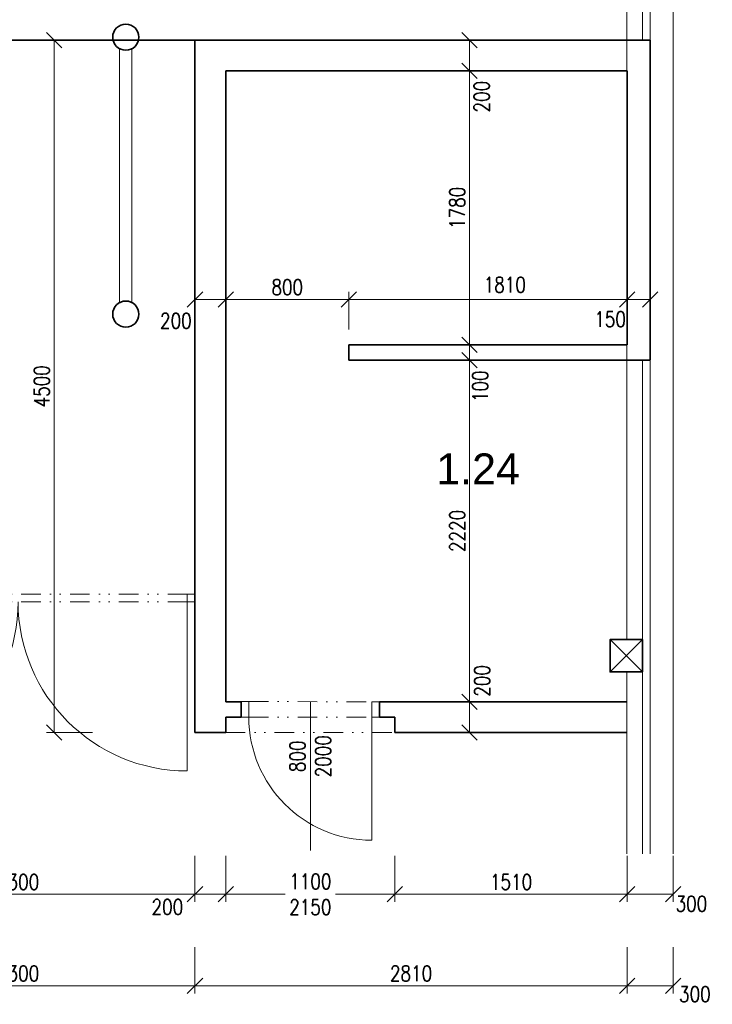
# Model space of a CAD drawing. Header units: millimetres. Extents: x -485339 to 286898, y -1189934 to 1602269.
# Tile 121 of 230: x 93906 to 98409, y -1100002 to -1093602. Entities that reach past the tile are written whole.
import ezdxf

# ---------------------------------------------------------------- set-up
doc = ezdxf.new("R2010")
doc.units = ezdxf.units.MM
doc.header["$LTSCALE"] = 10
doc.linetypes.add('DĚLICÍ2', pattern=[15.875, 6.35, -3.175, 0, -3.175, 0, -3.175])
doc.layers.get('Defpoints').update_dxf_attribs({"lineweight": 0})
for name, color, linetype, lineweight in [('N_dveře', 10, 'Continuous', 18), ('St__otvory_dveře', 40, 'Continuous', 18), ('St_kóty', 132, 'Continuous', 18), ('St_lehký obvodový plášť', 152, 'Continuous', 18), ('St_plocha_místnosti', 250, 'Continuous', 18), ('St_popis_otvory', 40, 'Continuous', 18), ('St_sloupy_konstrukce haly', 5, 'Continuous', 35), ('St_sloupy_opláštění_půdorys', 25, 'Continuous', 35), ('St_čáry_nad', 250, 'DĚLICÍ2', 18), ('St_čáry_obrys', 5, 'Continuous', 35), ('St_čáry_plné', 250, 'Continuous', 18)]:
    doc.layers.add(name, color=color, linetype=linetype, lineweight=lineweight)
doc.styles.add('Andy', font='arial.ttf')
doc.styles.get("Standard").update_dxf_attribs({"font": 'simplex.shx', "width": 0.8})
doc.linetypes.add('ZIGZAG', pattern='A,0.00254,-5.08,[131,ltypeshp.shx,S=5.08,R=0,X=-5.08,Y=0],-10.16,[131,ltypeshp.shx,S=5.08,R=180,X=5.08,Y=0],-5.08', length=20.32254)
doc.dimstyles.new('stavebníM50 vnitřní', dxfattribs={"dimtxt": 100, "dimasz": 100, "dimexe": 50, "dimexo": 100, "dimgap": 30, "dimtad": 1, "dimdec": 0, "dimtxsty": 'Standard', "dimblk": 'OBLIQUE', "dimcen": 2.5, "dimclrd": 256, "dimclre": 256, "dimclrt": 256, "dimadec": 0, "dimazin": 0, "dimtfac": 1, "dimtdec": 0, "dimtmove": 2, "dimatfit": 2, "dimldrblk": 'OBLIQUE', "dimfxl": 250, "dimfxlon": 1, "dimlwd": -1, "dimlwe": -1, "dimarcsym": 0})

# ---------------------------------------------------------------- blocks, each defined once
blk = doc.blocks.new('G$CC1796412')
at = {"layer": 'St__otvory_dveře', "color": 0, "ltscale": 2}
blk.add_lwpolyline([(850, 0.8), (850, 800.8)], dxfattribs=at)
at = {"layer": 'St__otvory_dveře', "ltscale": 2}
for points in [[(50, 0), (0, 0), (0, -100), (50, -100)], [(900, 0.8), (850, 0.8), (850, -99.2), (900, -99.2)]]:
    blk.add_lwpolyline(points, close=True, dxfattribs=at)
at = {"layer": 'St__otvory_dveře', "linetype": 'DĚLICÍ2', "ltscale": 2}
for points in [[(50, 0), (850, 0.8)], [(50, -100), (850, -99.2)]]:
    blk.add_lwpolyline(points, dxfattribs=at)
at = {"layer": 'St__otvory_dveře', "color": 0, "ltscale": 2}
blk.add_arc((850, 0.8), 800, 90, 180, dxfattribs=at)
blk = doc.blocks.new('G$C96BA53D1')
at = {"layer": 'St__otvory_dveře', "ltscale": 2}
for points in [[(0, -50), (50, -50), (50, 0), (0, 0)], [(2250, -50), (2300, -50), (2300, 0), (2250, 0)]]:
    blk.add_lwpolyline(points, close=True, dxfattribs=at)
at = {"layer": 'St__otvory_dveře', "linetype": 'DĚLICÍ2', "ltscale": 2}
for points in [[(2250, 0), (50, 0)], [(2250, -50), (50, -50)]]:
    blk.add_lwpolyline(points, dxfattribs=at)
at = {"layer": 'St__otvory_dveře', "ltscale": 2}
for points in [[(50, -50), (50, -1150)], [(2250, -50), (2250, -1150)]]:
    blk.add_lwpolyline(points, dxfattribs=at)
for centre, start, end in [((50, -50), 270, 0), ((2250, -50), 180, 270)]:
    blk.add_arc(centre, 1100, start, end, dxfattribs=at)
blk = doc.blocks.new('G$CD8A98CDB')
at = {"layer": 'St_sloupy_konstrukce haly', "color": 250, "lineweight": 18, "ltscale": 2}
for points in [[(-825, 0), (825, 0)], [(-825, -80), (825, -80)]]:
    blk.add_lwpolyline(points, dxfattribs=at)
at = {"layer": 'St_sloupy_konstrukce haly', "ltscale": 2}
for centre in [(-900, -40), (900, -40)]:
    blk.add_circle(centre, 85, dxfattribs=at)
blk = doc.blocks.new('G$C0F2906C7')
at = {"layer": 'St_sloupy_opláštění_půdorys', "ltscale": 2}
blk.add_lwpolyline([(-105, -105), (105, -105), (105, 105), (-105, 105)], close=True, dxfattribs=at)
for points in [[(-105, 105), (105, -105)], [(105, 105), (-105, -105)]]:
    blk.add_lwpolyline(points, dxfattribs=at)
blk = doc.blocks.new('_OBLIQUE')
at = {"color": 0, "linetype": 'ByBlock'}
blk.add_line((-0.5, -0.5), (0.5, 0.5), dxfattribs=at)
blk = doc.blocks.new('*D5999')
at = {"layer": 'Defpoints', "color": 0}
for p in [(92745.3, -1096791.5), (95045.3, -1097641.5), (95045.3, -1099287)]:
    blk.add_point(p, dxfattribs=at)
at = {"layer": 'St_kóty'}
for p, q in [((92745.3, -1099037), (92745.3, -1099337)), ((95045.3, -1099037), (95045.3, -1099337)), ((92745.3, -1099287), (95045.3, -1099287))]:
    blk.add_line(p, q, dxfattribs=at)
at = {"layer": 'St_kóty', "linetype": 'ByBlock', "xscale": 100, "yscale": 100, "zscale": 100, "rotation": 180}
blk.add_blockref('_OBLIQUE', (92745.3, -1099287), dxfattribs=at)
at = {"layer": 'St_kóty', "linetype": 'ByBlock', "xscale": 100, "yscale": 100, "zscale": 100}
blk.add_blockref('_OBLIQUE', (95045.3, -1099287), dxfattribs=at)
at = {"layer": 'St_kóty', "insert": (93895.3, -1099207), "char_height": 100, "attachment_point": 5}
blk.add_mtext('2300', dxfattribs=at)
blk = doc.blocks.new('*D6000')
at = {"layer": 'Defpoints', "color": 0}
for p in [(95045.3, -1097641.5), (95245.3, -1097641.5), (95245.3, -1099287)]:
    blk.add_point(p, dxfattribs=at)
at = {"layer": 'St_kóty'}
for p, q in [((95045.3, -1099037), (95045.3, -1099337)), ((95245.3, -1099037), (95245.3, -1099337)), ((95045.3, -1099287), (95245.3, -1099287))]:
    blk.add_line(p, q, dxfattribs=at)
at = {"layer": 'St_kóty', "linetype": 'ByBlock', "xscale": 100, "yscale": 100, "zscale": 100, "rotation": 180}
blk.add_blockref('_OBLIQUE', (95045.3, -1099287), dxfattribs=at)
at = {"layer": 'St_kóty', "linetype": 'ByBlock', "xscale": 100, "yscale": 100, "zscale": 100}
blk.add_blockref('_OBLIQUE', (95245.3, -1099287), dxfattribs=at)
at = {"layer": 'St_kóty', "insert": (94865.7, -1099369.3), "char_height": 100, "attachment_point": 5}
blk.add_mtext('200', dxfattribs=at)
blk = doc.blocks.new('*D6001')
at = {"layer": 'Defpoints', "color": 0}
for p in [(95245.3, -1097641.5), (96345.3, -1097641.5), (96345.3, -1099287)]:
    blk.add_point(p, dxfattribs=at)
at = {"layer": 'St_kóty'}
for p, q in [((95245.3, -1099037), (95245.3, -1099337)), ((96345.3, -1099037), (96345.3, -1099337)), ((95245.3, -1099287), (95631.9, -1099287)), ((96345.3, -1099287), (95958.6, -1099287))]:
    blk.add_line(p, q, dxfattribs=at)
at = {"layer": 'St_kóty', "linetype": 'ByBlock', "xscale": 100, "yscale": 100, "zscale": 100, "rotation": 180}
blk.add_blockref('_OBLIQUE', (95245.3, -1099287), dxfattribs=at)
at = {"layer": 'St_kóty', "linetype": 'ByBlock', "xscale": 100, "yscale": 100, "zscale": 100}
blk.add_blockref('_OBLIQUE', (96345.3, -1099287), dxfattribs=at)
at = {"layer": 'St_kóty', "insert": (95795.3, -1099287), "char_height": 100, "attachment_point": 5}
blk.add_mtext('1100\\P2150', dxfattribs=at)
blk = doc.blocks.new('*D6002')
at = {"layer": 'Defpoints', "color": 0}
for p in [(96345.3, -1097641.5), (97855, -1097641.5), (97855, -1099287)]:
    blk.add_point(p, dxfattribs=at)
at = {"layer": 'St_kóty'}
for p, q in [((96345.3, -1099037), (96345.3, -1099337)), ((97855, -1099037), (97855, -1099337)), ((96345.3, -1099287), (97855, -1099287))]:
    blk.add_line(p, q, dxfattribs=at)
at = {"layer": 'St_kóty', "linetype": 'ByBlock', "xscale": 100, "yscale": 100, "zscale": 100, "rotation": 180}
blk.add_blockref('_OBLIQUE', (96345.3, -1099287), dxfattribs=at)
at = {"layer": 'St_kóty', "linetype": 'ByBlock', "xscale": 100, "yscale": 100, "zscale": 100}
blk.add_blockref('_OBLIQUE', (97855, -1099287), dxfattribs=at)
at = {"layer": 'St_kóty', "insert": (97100.1, -1099207), "char_height": 100, "attachment_point": 5}
blk.add_mtext('1510', dxfattribs=at)
blk = doc.blocks.new('*D6003')
at = {"layer": 'Defpoints', "color": 0}
for p in [(97855, -1097641.5), (98155, -1097641.5), (98155, -1099287)]:
    blk.add_point(p, dxfattribs=at)
at = {"layer": 'St_kóty'}
for p, q in [((97855, -1099037), (97855, -1099337)), ((98155, -1099037), (98155, -1099337)), ((97855, -1099287), (98155, -1099287))]:
    blk.add_line(p, q, dxfattribs=at)
at = {"layer": 'St_kóty', "linetype": 'ByBlock', "xscale": 100, "yscale": 100, "zscale": 100, "rotation": 180}
blk.add_blockref('_OBLIQUE', (97855, -1099287), dxfattribs=at)
at = {"layer": 'St_kóty', "linetype": 'ByBlock', "xscale": 100, "yscale": 100, "zscale": 100}
blk.add_blockref('_OBLIQUE', (98155, -1099287), dxfattribs=at)
at = {"layer": 'St_kóty', "insert": (98272.7, -1099348.3), "char_height": 100, "attachment_point": 5}
blk.add_mtext('300', dxfattribs=at)
blk = doc.blocks.new('*D6008')
at = {"layer": 'Defpoints', "color": 0}
for p in [(92745.3, -1097385.4), (95045.3, -1098235.4), (95045.3, -1099881)]:
    blk.add_point(p, dxfattribs=at)
at = {"layer": 'St_kóty'}
for p, q in [((92745.3, -1099631), (92745.3, -1099931)), ((95045.3, -1099631), (95045.3, -1099931)), ((92745.3, -1099881), (95045.3, -1099881))]:
    blk.add_line(p, q, dxfattribs=at)
at = {"layer": 'St_kóty', "linetype": 'ByBlock', "xscale": 100, "yscale": 100, "zscale": 100, "rotation": 180}
blk.add_blockref('_OBLIQUE', (92745.3, -1099881), dxfattribs=at)
at = {"layer": 'St_kóty', "linetype": 'ByBlock', "xscale": 100, "yscale": 100, "zscale": 100}
blk.add_blockref('_OBLIQUE', (95045.3, -1099881), dxfattribs=at)
at = {"layer": 'St_kóty', "insert": (93895.3, -1099801), "char_height": 100, "attachment_point": 5}
blk.add_mtext('2300', dxfattribs=at)
blk = doc.blocks.new('*D6009')
at = {"layer": 'Defpoints', "color": 0}
for p in [(95045.3, -1098235.4), (97855, -1098235.4), (97855, -1099881)]:
    blk.add_point(p, dxfattribs=at)
at = {"layer": 'St_kóty'}
for p, q in [((95045.3, -1099631), (95045.3, -1099931)), ((97855, -1099631), (97855, -1099931)), ((95045.3, -1099881), (97855, -1099881))]:
    blk.add_line(p, q, dxfattribs=at)
at = {"layer": 'St_kóty', "linetype": 'ByBlock', "xscale": 100, "yscale": 100, "zscale": 100, "rotation": 180}
blk.add_blockref('_OBLIQUE', (95045.3, -1099881), dxfattribs=at)
at = {"layer": 'St_kóty', "linetype": 'ByBlock', "xscale": 100, "yscale": 100, "zscale": 100}
blk.add_blockref('_OBLIQUE', (97855, -1099881), dxfattribs=at)
at = {"layer": 'St_kóty', "insert": (96450.1, -1099801), "char_height": 100, "attachment_point": 5}
blk.add_mtext('2810', dxfattribs=at)
blk = doc.blocks.new('*D6010')
at = {"layer": 'Defpoints', "color": 0}
for p in [(97855, -1098235.4), (98155, -1098235.4), (98155, -1099881)]:
    blk.add_point(p, dxfattribs=at)
at = {"layer": 'St_kóty'}
for p, q in [((97855, -1099631), (97855, -1099931)), ((98155, -1099631), (98155, -1099931)), ((97855, -1099881), (98155, -1099881))]:
    blk.add_line(p, q, dxfattribs=at)
at = {"layer": 'St_kóty', "linetype": 'ByBlock', "xscale": 100, "yscale": 100, "zscale": 100, "rotation": 180}
blk.add_blockref('_OBLIQUE', (97855, -1099881), dxfattribs=at)
at = {"layer": 'St_kóty', "linetype": 'ByBlock', "xscale": 100, "yscale": 100, "zscale": 100}
blk.add_blockref('_OBLIQUE', (98155, -1099881), dxfattribs=at)
at = {"layer": 'St_kóty', "insert": (98295.1, -1099936.3), "char_height": 100, "attachment_point": 5}
blk.add_mtext('300', dxfattribs=at)
blk = doc.blocks.new('*D6049')
at = {"layer": 'Defpoints', "color": 0}
for p in [(95045.3, -1090603.1), (92745.3, -1094586.3), (95045.3, -1094586.3)]:
    blk.add_point(p, dxfattribs=at)
at = {"layer": 'St_kóty'}
for p, q in [((92745.3, -1090853.1), (92745.3, -1090553.1)), ((92745.3, -1090603.1), (95045.3, -1090603.1)), ((95045.3, -1090853.1), (95045.3, -1090553.1))]:
    blk.add_line(p, q, dxfattribs=at)
at = {"layer": 'St_kóty', "linetype": 'ByBlock', "xscale": 100, "yscale": 100, "zscale": 100, "rotation": 180}
blk.add_blockref('_OBLIQUE', (92745.3, -1090603.1), dxfattribs=at)
at = {"layer": 'St_kóty', "linetype": 'ByBlock', "xscale": 100, "yscale": 100, "zscale": 100}
blk.add_blockref('_OBLIQUE', (95045.3, -1090603.1), dxfattribs=at)
at = {"layer": 'St_kóty', "insert": (93895.3, -1090523.1), "char_height": 100, "attachment_point": 5}
blk.add_mtext('2300', dxfattribs=at)
blk = doc.blocks.new('*D6050')
at = {"layer": 'Defpoints', "color": 0}
for p in [(97856, -1090603.1), (95045.3, -1094586.3), (97856, -1094586.3)]:
    blk.add_point(p, dxfattribs=at)
at = {"layer": 'St_kóty'}
for p, q in [((95045.3, -1090853.1), (95045.3, -1090553.1)), ((95045.3, -1090603.1), (97856, -1090603.1)), ((97856, -1090853.1), (97856, -1090553.1))]:
    blk.add_line(p, q, dxfattribs=at)
at = {"layer": 'St_kóty', "linetype": 'ByBlock', "xscale": 100, "yscale": 100, "zscale": 100, "rotation": 180}
blk.add_blockref('_OBLIQUE', (95045.3, -1090603.1), dxfattribs=at)
at = {"layer": 'St_kóty', "linetype": 'ByBlock', "xscale": 100, "yscale": 100, "zscale": 100}
blk.add_blockref('_OBLIQUE', (97856, -1090603.1), dxfattribs=at)
at = {"layer": 'St_kóty', "insert": (96450.6, -1090523.1), "char_height": 100, "attachment_point": 5}
blk.add_mtext('2811', dxfattribs=at)
blk = doc.blocks.new('*D6051')
at = {"layer": 'Defpoints', "color": 0}
for p in [(98155, -1090603.1), (97856, -1094586.3), (98155, -1094586.3)]:
    blk.add_point(p, dxfattribs=at)
at = {"layer": 'St_kóty'}
for p, q in [((97856, -1090853.1), (97856, -1090553.1)), ((97856, -1090603.1), (98155, -1090603.1)), ((98155, -1090853.1), (98155, -1090553.1))]:
    blk.add_line(p, q, dxfattribs=at)
at = {"layer": 'St_kóty', "linetype": 'ByBlock', "xscale": 100, "yscale": 100, "zscale": 100, "rotation": 180}
blk.add_blockref('_OBLIQUE', (97856, -1090603.1), dxfattribs=at)
at = {"layer": 'St_kóty', "linetype": 'ByBlock', "xscale": 100, "yscale": 100, "zscale": 100}
blk.add_blockref('_OBLIQUE', (98155, -1090603.1), dxfattribs=at)
at = {"layer": 'St_kóty', "insert": (98286.8, -1090690.8), "char_height": 100, "attachment_point": 5}
blk.add_mtext('299', dxfattribs=at)
blk = doc.blocks.new('*D6055')
at = {"layer": 'Defpoints', "color": 0}
for p in [(95245.3, -1098035.4), (96830.7, -1098035.4), (95045.3, -1098235.4)]:
    blk.add_point(p, dxfattribs=at)
at = {"layer": 'St_kóty'}
for p, q in [((96580.7, -1098035.4), (96880.7, -1098035.4)), ((96830.7, -1098235.4), (96830.7, -1098035.4)), ((96580.7, -1098235.4), (96880.7, -1098235.4))]:
    blk.add_line(p, q, dxfattribs=at)
at = {"layer": 'St_kóty', "linetype": 'ByBlock', "xscale": 100, "yscale": 100, "zscale": 100}
for p, rotation in [((96830.7, -1098035.4), 90), ((96830.7, -1098235.4), 270)]:
    blk.add_blockref('_OBLIQUE', p, dxfattribs=dict(at, rotation=rotation))
at = {"layer": 'St_kóty', "insert": (96911.9, -1097899.9), "char_height": 100, "attachment_point": 5, "rotation": 90}
blk.add_mtext('200', dxfattribs=at)
blk = doc.blocks.new('*D6056')
at = {"layer": 'Defpoints', "color": 0}
for p in [(96045.3, -1095815.4), (96830.7, -1095815.4), (95245.3, -1098035.4)]:
    blk.add_point(p, dxfattribs=at)
at = {"layer": 'St_kóty'}
for p, q in [((96580.7, -1095815.4), (96880.7, -1095815.4)), ((96830.7, -1098035.4), (96830.7, -1095815.4)), ((96580.7, -1098035.4), (96880.7, -1098035.4))]:
    blk.add_line(p, q, dxfattribs=at)
at = {"layer": 'St_kóty', "linetype": 'ByBlock', "xscale": 100, "yscale": 100, "zscale": 100}
for p, rotation in [((96830.7, -1095815.4), 90), ((96830.7, -1098035.4), 270)]:
    blk.add_blockref('_OBLIQUE', p, dxfattribs=dict(at, rotation=rotation))
at = {"layer": 'St_kóty', "insert": (96750.7, -1096925.4), "char_height": 100, "attachment_point": 5, "rotation": 90}
blk.add_mtext('2220', dxfattribs=at)
blk = doc.blocks.new('*D6057')
at = {"layer": 'Defpoints', "color": 0}
for p in [(96045.3, -1095715.4), (96830.7, -1095715.4), (96045.3, -1095815.4)]:
    blk.add_point(p, dxfattribs=at)
at = {"layer": 'St_kóty'}
for p, q in [((96580.7, -1095715.4), (96880.7, -1095715.4)), ((96830.7, -1095815.4), (96830.7, -1095715.4)), ((96580.7, -1095815.4), (96880.7, -1095815.4))]:
    blk.add_line(p, q, dxfattribs=at)
at = {"layer": 'St_kóty', "linetype": 'ByBlock', "xscale": 100, "yscale": 100, "zscale": 100}
for p, rotation in [((96830.7, -1095715.4), 90), ((96830.7, -1095815.4), 270)]:
    blk.add_blockref('_OBLIQUE', p, dxfattribs=dict(at, rotation=rotation))
at = {"layer": 'St_kóty', "insert": (96899.9, -1095985.2), "char_height": 100, "attachment_point": 5, "rotation": 90}
blk.add_mtext('100', dxfattribs=at)
blk = doc.blocks.new('*D6058')
at = {"layer": 'Defpoints', "color": 0}
for p in [(95245.3, -1093935.4), (96830.7, -1093935.4), (96045.3, -1095715.4)]:
    blk.add_point(p, dxfattribs=at)
at = {"layer": 'St_kóty'}
for p, q in [((96580.7, -1093935.4), (96880.7, -1093935.4)), ((96830.7, -1095715.4), (96830.7, -1093935.4)), ((96580.7, -1095715.4), (96880.7, -1095715.4))]:
    blk.add_line(p, q, dxfattribs=at)
at = {"layer": 'St_kóty', "linetype": 'ByBlock', "xscale": 100, "yscale": 100, "zscale": 100}
for p, rotation in [((96830.7, -1093935.4), 90), ((96830.7, -1095715.4), 270)]:
    blk.add_blockref('_OBLIQUE', p, dxfattribs=dict(at, rotation=rotation))
at = {"layer": 'St_kóty', "insert": (96750.7, -1094825.4), "char_height": 100, "attachment_point": 5, "rotation": 90}
blk.add_mtext('1780', dxfattribs=at)
blk = doc.blocks.new('*D6059')
at = {"layer": 'Defpoints', "color": 0}
for p in [(95245.3, -1093735.4), (96830.7, -1093735.4), (95245.3, -1093935.4)]:
    blk.add_point(p, dxfattribs=at)
at = {"layer": 'St_kóty'}
for p, q in [((96580.7, -1093735.4), (96880.7, -1093735.4)), ((96830.7, -1093935.4), (96830.7, -1093735.4)), ((96580.7, -1093935.4), (96880.7, -1093935.4))]:
    blk.add_line(p, q, dxfattribs=at)
at = {"layer": 'St_kóty', "linetype": 'ByBlock', "xscale": 100, "yscale": 100, "zscale": 100}
for p, rotation in [((96830.7, -1093735.4), 90), ((96830.7, -1093935.4), 270)]:
    blk.add_blockref('_OBLIQUE', p, dxfattribs=dict(at, rotation=rotation))
at = {"layer": 'St_kóty', "insert": (96909.2, -1094102.8), "char_height": 100, "attachment_point": 5, "rotation": 90}
blk.add_mtext('200', dxfattribs=at)
blk = doc.blocks.new('*D6150')
at = {"layer": 'Defpoints', "color": 0}
for p in [(95045.3, -1093735.4), (95245.3, -1093935.4), (95245.3, -1095421.6)]:
    blk.add_point(p, dxfattribs=at)
at = {"layer": 'St_kóty'}
for p, q in [((95045.3, -1095171.6), (95045.3, -1095471.6)), ((95245.3, -1095171.6), (95245.3, -1095471.6)), ((95045.3, -1095421.6), (95245.3, -1095421.6))]:
    blk.add_line(p, q, dxfattribs=at)
at = {"layer": 'St_kóty', "linetype": 'ByBlock', "xscale": 100, "yscale": 100, "zscale": 100, "rotation": 180}
blk.add_blockref('_OBLIQUE', (95045.3, -1095421.6), dxfattribs=at)
at = {"layer": 'St_kóty', "linetype": 'ByBlock', "xscale": 100, "yscale": 100, "zscale": 100}
blk.add_blockref('_OBLIQUE', (95245.3, -1095421.6), dxfattribs=at)
at = {"layer": 'St_kóty', "insert": (94920.8, -1095560.1), "char_height": 100, "attachment_point": 5}
blk.add_mtext('200', dxfattribs=at)
blk = doc.blocks.new('*D6151')
at = {"layer": 'Defpoints', "color": 0}
for p in [(95245.3, -1093935.4), (96045.3, -1095421.6), (96045.3, -1095715.4)]:
    blk.add_point(p, dxfattribs=at)
at = {"layer": 'St_kóty'}
for p, q in [((95245.3, -1095171.6), (95245.3, -1095471.6)), ((96045.3, -1095615.4), (96045.3, -1095371.6)), ((95245.3, -1095421.6), (96045.3, -1095421.6))]:
    blk.add_line(p, q, dxfattribs=at)
at = {"layer": 'St_kóty', "linetype": 'ByBlock', "xscale": 100, "yscale": 100, "zscale": 100, "rotation": 180}
blk.add_blockref('_OBLIQUE', (95245.3, -1095421.6), dxfattribs=at)
at = {"layer": 'St_kóty', "linetype": 'ByBlock', "xscale": 100, "yscale": 100, "zscale": 100}
blk.add_blockref('_OBLIQUE', (96045.3, -1095421.6), dxfattribs=at)
at = {"layer": 'St_kóty', "insert": (95645.3, -1095341.6), "char_height": 100, "attachment_point": 5}
blk.add_mtext('800', dxfattribs=at)
blk = doc.blocks.new('*D6152')
at = {"layer": 'Defpoints', "color": 0}
for p in [(97855, -1095421.6), (96045.3, -1095715.4), (97855, -1095715.4)]:
    blk.add_point(p, dxfattribs=at)
at = {"layer": 'St_kóty'}
for p, q in [((96045.3, -1095615.4), (96045.3, -1095371.6)), ((97855, -1095615.4), (97855, -1095371.6)), ((96045.3, -1095421.6), (97855, -1095421.6))]:
    blk.add_line(p, q, dxfattribs=at)
at = {"layer": 'St_kóty', "linetype": 'ByBlock', "xscale": 100, "yscale": 100, "zscale": 100, "rotation": 180}
blk.add_blockref('_OBLIQUE', (96045.3, -1095421.6), dxfattribs=at)
at = {"layer": 'St_kóty', "linetype": 'ByBlock', "xscale": 100, "yscale": 100, "zscale": 100}
blk.add_blockref('_OBLIQUE', (97855, -1095421.6), dxfattribs=at)
at = {"layer": 'St_kóty', "insert": (97059.4, -1095325.1), "char_height": 100, "attachment_point": 5}
blk.add_mtext('1810', dxfattribs=at)
blk = doc.blocks.new('*D6153')
at = {"layer": 'Defpoints', "color": 0}
for p in [(98005, -1093735.4), (98005, -1095421.6), (97855, -1095715.4)]:
    blk.add_point(p, dxfattribs=at)
at = {"layer": 'St_kóty'}
for p, q in [((98005, -1095171.6), (98005, -1095471.6)), ((97855, -1095615.4), (97855, -1095371.6)), ((97855, -1095421.6), (98005, -1095421.6))]:
    blk.add_line(p, q, dxfattribs=at)
at = {"layer": 'St_kóty', "linetype": 'ByBlock', "xscale": 100, "yscale": 100, "zscale": 100, "rotation": 180}
blk.add_blockref('_OBLIQUE', (97855, -1095421.6), dxfattribs=at)
at = {"layer": 'St_kóty', "linetype": 'ByBlock', "xscale": 100, "yscale": 100, "zscale": 100}
blk.add_blockref('_OBLIQUE', (98005, -1095421.6), dxfattribs=at)
at = {"layer": 'St_kóty', "insert": (97743.8, -1095549.1), "char_height": 100, "attachment_point": 5}
blk.add_mtext('150', dxfattribs=at)
blk = doc.blocks.new('*D6154')
at = {"layer": 'Defpoints', "color": 0}
for p in [(94129.1, -1093735.4), (95045.3, -1093735.4), (95045.3, -1098235.4)]:
    blk.add_point(p, dxfattribs=at)
at = {"layer": 'St_kóty'}
for p, q in [((94379.1, -1093735.4), (94079.1, -1093735.4)), ((94129.1, -1098235.4), (94129.1, -1093735.4)), ((94379.1, -1098235.4), (94079.1, -1098235.4))]:
    blk.add_line(p, q, dxfattribs=at)
at = {"layer": 'St_kóty', "linetype": 'ByBlock', "xscale": 100, "yscale": 100, "zscale": 100}
for p, rotation in [((94129.1, -1093735.4), 90), ((94129.1, -1098235.4), 270)]:
    blk.add_blockref('_OBLIQUE', p, dxfattribs=dict(at, rotation=rotation))
at = {"layer": 'St_kóty', "insert": (94049.1, -1095985.4), "char_height": 100, "attachment_point": 5, "rotation": 90}
blk.add_mtext('4500', dxfattribs=at)

msp = doc.modelspace()

# ---------------------------------------------------------------- linework, layer by layer
at = {"layer": 'St_lehký obvodový plášť', "ltscale": 2}
for points in [[(97954, -1093047.2), (97955, -1093735.4)], [(98004, -1093047.2), (98004, -1099022.9)], [(97955, -1095815.4), (97954, -1099022.9)]]:
    msp.add_lwpolyline(points, dxfattribs=at)
at = {"layer": 'St_popis_otvory'}
msp.add_lwpolyline([(95795.3, -1099001.2), (95795.3, -1098035)], dxfattribs=at)
at = {"layer": 'St_sloupy_konstrukce haly', "linetype": 'ZIGZAG', "ltscale": 0.5}
msp.add_lwpolyline([(95045.3, -1093735.4), (92745.3, -1093735.4)], dxfattribs=at)
at = {"layer": 'St_čáry_nad', "ltscale": 2}
msp.add_lwpolyline([(95245.3, -1098235.4), (96345.3, -1098235.4)], dxfattribs=at)
at = {"layer": 'St_čáry_obrys', "ltscale": 2}
for points in [[(95045.3, -1098235.4), (95045.3, -1093735.4)], [(95245.3, -1098035.4), (95245.3, -1093935.4)], [(96045.3, -1095815.4), (96045.3, -1095715.4)], [(95345.3, -1098137), (95345.3, -1098037)], [(96045.3, -1098035.4), (96045.3, -1098035.2)], [(96245.3, -1098137), (96245.3, -1098037)], [(96245.3, -1098137), (96245.3, -1098037)], [(95245.3, -1098135.4), (95245.3, -1098235.4)], [(95245.3, -1098135.4), (95345.3, -1098135.4)], [(96345.3, -1098135.4), (96245.3, -1098135.4)], [(96345.3, -1098135.4), (96345.3, -1098235.4)]]:
    msp.add_lwpolyline(points, dxfattribs=at)
at = {"layer": 'St_čáry_obrys'}
for points in [[(95045.3, -1093735.4), (98005, -1093735.4)], [(98005, -1093735.4), (98005, -1095812.9)], [(95245.3, -1093935.4), (97855, -1093935.4)], [(97855, -1095715.4), (97855, -1093935.4)], [(96045.3, -1095715.4), (97855, -1095715.4)], [(96045.3, -1095815.4), (98005, -1095815.4)], [(95245.3, -1098035.4), (95345.3, -1098035.4)], [(96245.3, -1098035.4), (97854, -1098035.4)], [(95045.3, -1098235.4), (95245.3, -1098235.4)], [(96345.3, -1098235.4), (97854, -1098235.4)]]:
    msp.add_lwpolyline(points, dxfattribs=at)
at = {"layer": 'St_čáry_plné', "ltscale": 2}
for points in [[(97854, -1093047.2), (97854, -1097631.1)], [(98154, -1093047.2), (98154, -1099022.9)], [(97854, -1097841.1), (97854, -1099022.9)]]:
    msp.add_lwpolyline(points, dxfattribs=at)

# ---------------------------------------------------------------- block references
at = {"layer": 'N_dveře', "ltscale": 2, "xscale": -1, "rotation": 180}
msp.add_blockref('G$CC1796412', (95345.3, -1098134.6), dxfattribs=at)
at = {"layer": 'St__otvory_dveře'}
msp.add_blockref('G$C96BA53D1', (92745.3, -1097335.4), dxfattribs=at)
at = {"layer": 'St_sloupy_konstrukce haly', "ltscale": 2, "rotation": 90}
msp.add_blockref('G$CD8A98CDB', (94555.3, -1094616.1), dxfattribs=at)
at = {"layer": 'St_sloupy_opláštění_půdorys', "ltscale": 2, "rotation": 90}
msp.add_blockref('G$C0F2906C7', (97849, -1097736.1), dxfattribs=at)

# ---------------------------------------------------------------- texts
at = {"layer": 'St_plocha_místnosti', "ltscale": 2, "style": 'Andy'}
msp.add_text('1.24', height=200, dxfattribs=at).set_placement((96613.8, -1096621.5))
msp.add_text('1.24', height=200, dxfattribs=at).set_placement((96613.8, -1096621.5))
at = {"layer": 'St_popis_otvory', "insert": (95795.3, -1098390), "char_height": 100, "width": 1342.526, "attachment_point": 5, "rotation": 90}
msp.add_mtext('800\\P2000', dxfattribs=at)

# ---------------------------------------------------------------- dimensions: what is measured, and where the dimension line sits
at = {"layer": 'St_kóty'}
for base, p1, p2, picture, middle in [((95045.3, -1090603.1), (92745.3, -1094586.3), (95045.3, -1094586.3), '*D6049', (93895.3, -1090523.1)), ((97856, -1090603.1), (95045.3, -1094586.3), (97856, -1094586.3), '*D6050', (96450.6, -1090523.1)), ((96045.3, -1095421.6), (95245.3, -1093935.4), (96045.3, -1095715.4), '*D6151', (95645.3, -1095341.6)), ((95045.3, -1099287), (92745.3, -1096791.5), (95045.3, -1097641.5), '*D5999', (93895.3, -1099207)), ((95045.3, -1099881), (92745.3, -1097385.4), (95045.3, -1098235.4), '*D6008', (93895.3, -1099801)), ((97855, -1099287), (96345.3, -1097641.5), (97855, -1097641.5), '*D6002', (97100.1, -1099207)), ((97855, -1099881), (95045.3, -1098235.4), (97855, -1098235.4), '*D6009', (96450.1, -1099801))]:
    dim = msp.add_linear_dim(base=base, p1=p1, p2=p2, dimstyle='stavebníM50 vnitřní', dxfattribs=at)
    dim.commit()
    dim.dimension.update_dxf_attribs({"geometry": picture, "text_midpoint": middle})
for base, p1, p2, picture, middle in [((98155, -1090603.1), (97856, -1094586.3), (98155, -1094586.3), '*D6051', (98286.8, -1090690.8)), ((95245.3, -1095421.6), (95045.3, -1093735.4), (95245.3, -1093935.4), '*D6150', (94920.8, -1095560.1)), ((98005, -1095421.6), (97855, -1095715.4), (98005, -1093735.4), '*D6153', (97743.8, -1095549.1)), ((97855, -1095421.6), (96045.3, -1095715.4), (97855, -1095715.4), '*D6152', (97059.4, -1095325.1)), ((95245.3, -1099287), (95045.3, -1097641.5), (95245.3, -1097641.5), '*D6000', (94865.7, -1099369.3)), ((98155, -1099287), (97855, -1097641.5), (98155, -1097641.5), '*D6003', (98272.7, -1099348.3)), ((98155, -1099881), (97855, -1098235.4), (98155, -1098235.4), '*D6010', (98295.1, -1099936.3))]:
    dim = msp.add_linear_dim(base=base, p1=p1, p2=p2, dimstyle='stavebníM50 vnitřní', dxfattribs=at)
    dim.commit()
    dim.dimension.update_dxf_attribs({"geometry": picture, "text_midpoint": middle, "dimtype": 160})
for base, p1, p2, picture, middle in [((94129.1, -1093735.4), (95045.3, -1098235.4), (95045.3, -1093735.4), '*D6154', (94049.1, -1095985.4)), ((96830.7, -1093935.4), (96045.3, -1095715.4), (95245.3, -1093935.4), '*D6058', (96750.7, -1094825.4)), ((96830.7, -1095815.4), (95245.3, -1098035.4), (96045.3, -1095815.4), '*D6056', (96750.7, -1096925.4))]:
    dim = msp.add_linear_dim(base=base, p1=p1, p2=p2, angle=90, dimstyle='stavebníM50 vnitřní', dxfattribs=at)
    dim.commit()
    dim.dimension.update_dxf_attribs({"geometry": picture, "text_midpoint": middle})
for base, p1, p2, picture, middle in [((96830.7, -1093735.4), (95245.3, -1093935.4), (95245.3, -1093735.4), '*D6059', (96909.2, -1094102.8)), ((96830.7, -1095715.4), (96045.3, -1095815.4), (96045.3, -1095715.4), '*D6057', (96899.9, -1095985.2)), ((96830.7, -1098035.4), (95045.3, -1098235.4), (95245.3, -1098035.4), '*D6055', (96911.9, -1097899.9))]:
    dim = msp.add_linear_dim(base=base, p1=p1, p2=p2, angle=90, dimstyle='stavebníM50 vnitřní', dxfattribs=at)
    dim.commit()
    dim.dimension.update_dxf_attribs({"geometry": picture, "text_midpoint": middle, "dimtype": 160})
dim = msp.add_linear_dim(base=(96345.3, -1099287), p1=(95245.3, -1097641.5), p2=(96345.3, -1097641.5), text='<>\\P2150', dimstyle='stavebníM50 vnitřní', dxfattribs=at)
dim.commit()
dim.dimension.update_dxf_attribs({"geometry": '*D6001', "text_midpoint": (95795.3, -1099287), "dimtype": 160})

doc.saveas('drawing.dxf')
